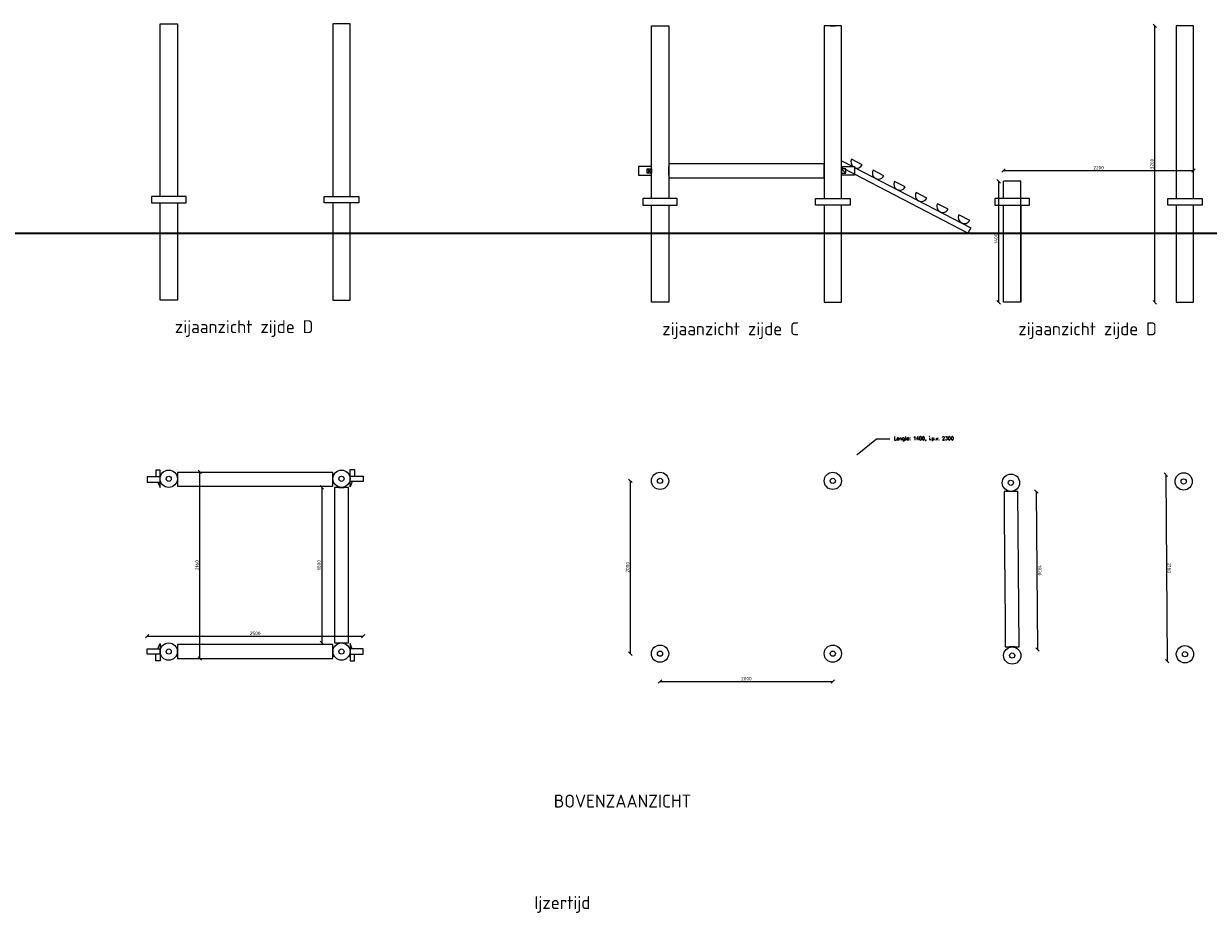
# Model space of a CAD drawing. Header units: metres. Extents: x -170212 to 42557, y -53864 to 18192.
# Tile 2 of 28: x -154566 to -140852, y -53864 to -43567. Entities that reach past the tile are written whole.
import ezdxf
from ezdxf import colors
from ezdxf.entities.mleader import LeaderData, LeaderLine
from ezdxf.math import Vec2, Vec3

# ---------------------------------------------------------------- set-up
doc = ezdxf.new("R2010")
doc.units = ezdxf.units.M
doc.header["$LTSCALE"] = 2
for name, color, linetype, lineweight in [('N-CO-HC-HOUTVORM_ZICHT_1-G', 30, 'Continuous', 25), ('N-CO-HC-HOUTVORM_ZICHT_2-G', 1, 'Continuous', 18), ('N-CO-HC-PEIL-G', 7, 'AL-MAAIVELD', 35), ('X-XX-AL-DETAIL1-T50', 130, 'Continuous', 50)]:
    doc.layers.add(name, color=color, linetype=linetype, lineweight=lineweight)
doc.layers.add('TM00_MAATVOERING', color=7, linetype='Continuous')
doc.styles.add('NLCS-ISO', font='NLCS-ISO.ttf')
doc.styles.add('NLCS-ISO-M50-T50', font='NLCS-ISO.ttf', dxfattribs={"height": 0.25})
doc.styles.add('ROMANS', font='romans.shx')
doc.linetypes.add('AL-MAAIVELD', pattern='A,12,[40,NLCS.SHX,S=1,R=0,X=0,Y=-0.5],12', length=24)
doc.dimstyles.new('NLCS RODOR-DIM-020mm', dxfattribs={"dimscale": 20, "dimtxt": 2, "dimasz": 2, "dimexe": 1.25, "dimexo": 0.625, "dimtad": 1, "dimdec": 0, "dimzin": 1, "dimdsep": 46, "dimtxsty": 'NLCS-ISO', "dimblk": 'OBLIQUE', "dimcen": 0, "dimse1": 1, "dimse2": 1, "dimclrd": 256, "dimclre": 1, "dimclrt": 256, "dimadec": 0, "dimazin": 0, "dimtfac": 1, "dimtdec": 0, "dimtmove": 0, "dimatfit": 0, "dimfxl": 1, "dimtolj": 1, "dimtzin": 0, "dimlwd": -1, "dimlwe": -1, "dimarcsym": 0})

# ---------------------------------------------------------------- blocks, each defined once
blk = doc.blocks.new('_Oblique')
at = {"color": 0, "linetype": 'ByBlock', "lineweight": -2}
blk.add_line((-0.5, -0.5), (0.5, 0.5), dxfattribs=at)
blk = doc.blocks.new('*D293')
at = {"layer": 'Defpoints', "color": 0, "transparency": 16777216}
for p in [(-150636, -50656), (-153136, -50864), (-150636, -50864)]:
    blk.add_point(p, dxfattribs=at)
at = {"layer": 'TM00_MAATVOERING', "transparency": 16777216}
blk.add_line((-153136, -50656), (-150636, -50656), dxfattribs=at)
at = {"layer": 'TM00_MAATVOERING', "transparency": 16777216, "xscale": 40, "yscale": 40, "zscale": 40, "rotation": 180}
blk.add_blockref('_Oblique', (-153136, -50656), dxfattribs=at)
at = {"layer": 'TM00_MAATVOERING', "transparency": 16777216, "xscale": 40, "yscale": 40, "zscale": 40}
blk.add_blockref('_Oblique', (-150636, -50656), dxfattribs=at)
at = {"layer": 'TM00_MAATVOERING', "transparency": 16777216, "insert": (-151886, -50624), "char_height": 40, "attachment_point": 5, "style": 'NLCS-ISO'}
blk.add_mtext('\\A1;2500', dxfattribs=at)
blk = doc.blocks.new('*D294')
at = {"layer": 'Defpoints', "color": 0, "transparency": 16777216}
for p in [(-152786, -48754), (-152526, -48754), (-152786, -50914)]:
    blk.add_point(p, dxfattribs=at)
at = {"layer": 'TM00_MAATVOERING', "transparency": 16777216}
blk.add_line((-152526, -50914), (-152526, -48754), dxfattribs=at)
at = {"layer": 'TM00_MAATVOERING', "transparency": 16777216, "xscale": 40, "yscale": 40, "zscale": 40}
for p, rotation in [((-152526, -48754), 90), ((-152526, -50914), 270)]:
    blk.add_blockref('_Oblique', p, dxfattribs=dict(at, rotation=rotation))
at = {"layer": 'TM00_MAATVOERING', "transparency": 16777216, "insert": (-152559, -49834), "char_height": 40, "attachment_point": 5, "rotation": 90, "style": 'NLCS-ISO'}
blk.add_mtext('\\A1;2160', dxfattribs=at)
blk = doc.blocks.new('*D296')
at = {"layer": 'Defpoints', "color": 0, "transparency": 16777216}
for p in [(-150806, -48934), (-151115, -50734), (-150806, -50734)]:
    blk.add_point(p, dxfattribs=at)
at = {"layer": 'TM00_MAATVOERING', "transparency": 16777216}
blk.add_line((-151115, -48934), (-151115, -50734), dxfattribs=at)
at = {"layer": 'TM00_MAATVOERING', "transparency": 16777216, "xscale": 40, "yscale": 40, "zscale": 40}
for p, rotation in [((-151115, -48934), 90), ((-151115, -50734), 270)]:
    blk.add_blockref('_Oblique', p, dxfattribs=dict(at, rotation=rotation))
at = {"layer": 'TM00_MAATVOERING', "transparency": 16777216, "insert": (-151147, -49834), "char_height": 40, "attachment_point": 5, "rotation": 90, "style": 'NLCS-ISO'}
blk.add_mtext('\\A1;1800', dxfattribs=at)
blk = doc.blocks.new('*D297')
at = {"layer": 'Defpoints', "color": 0, "transparency": 16777216}
for p in [(-147199, -50859), (-145199, -50859), (-145199, -51181)]:
    blk.add_point(p, dxfattribs=at)
at = {"layer": 'TM00_MAATVOERING', "transparency": 16777216}
blk.add_line((-147199, -51181), (-145199, -51181), dxfattribs=at)
at = {"layer": 'TM00_MAATVOERING', "transparency": 16777216, "xscale": 40, "yscale": 40, "zscale": 40, "rotation": 180}
blk.add_blockref('_Oblique', (-147199, -51181), dxfattribs=at)
at = {"layer": 'TM00_MAATVOERING', "transparency": 16777216, "xscale": 40, "yscale": 40, "zscale": 40}
blk.add_blockref('_Oblique', (-145199, -51181), dxfattribs=at)
at = {"layer": 'TM00_MAATVOERING', "transparency": 16777216, "insert": (-146199, -51148), "char_height": 40, "attachment_point": 5, "style": 'NLCS-ISO'}
blk.add_mtext('\\A1;2000', dxfattribs=at)
blk = doc.blocks.new('*D298')
at = {"layer": 'Defpoints', "color": 0, "transparency": 16777216}
for p in [(-147542, -48859), (-147199, -48859), (-147199, -50859)]:
    blk.add_point(p, dxfattribs=at)
at = {"layer": 'TM00_MAATVOERING', "transparency": 16777216}
blk.add_line((-147542, -50859), (-147542, -48859), dxfattribs=at)
at = {"layer": 'TM00_MAATVOERING', "transparency": 16777216, "xscale": 40, "yscale": 40, "zscale": 40}
for p, rotation in [((-147542, -48859), 90), ((-147542, -50859), 270)]:
    blk.add_blockref('_Oblique', p, dxfattribs=dict(at, rotation=rotation))
at = {"layer": 'TM00_MAATVOERING', "transparency": 16777216, "insert": (-147575, -49859), "char_height": 40, "attachment_point": 5, "rotation": 90, "style": 'NLCS-ISO'}
blk.add_mtext('\\A1;2000', dxfattribs=at)
blk = doc.blocks.new('*D299')
at = {"layer": 'Defpoints', "color": 0, "transparency": 16777216}
for p in [(-141083, -48785), (-141327, -50947), (-141067, -50945)]:
    blk.add_point(p, dxfattribs=at)
at = {"layer": 'TM00_MAATVOERING', "transparency": 16777216}
blk.add_line((-141344, -48787), (-141327, -50947), dxfattribs=at)
at = {"layer": 'TM00_MAATVOERING', "transparency": 16777216, "xscale": 40, "yscale": 40, "zscale": 40}
for p, rotation in [((-141344, -48787), 90.43056214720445), ((-141327, -50947), 270.4305621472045)]:
    blk.add_blockref('_Oblique', p, dxfattribs=dict(at, rotation=rotation))
at = {"layer": 'TM00_MAATVOERING', "transparency": 16777216, "insert": (-141303, -49867), "char_height": 40, "attachment_point": 5, "rotation": 270.4306, "style": 'NLCS-ISO'}
blk.add_mtext('\\A1;2160', dxfattribs=at)
blk = doc.blocks.new('*D300')
at = {"layer": 'Defpoints', "color": 0, "transparency": 16777216}
for p in [(-143222, -43592), (-141022, -43592), (-141022, -45267)]:
    blk.add_point(p, dxfattribs=at)
at = {"layer": 'TM00_MAATVOERING', "transparency": 16777216}
blk.add_line((-143222, -45267), (-141022, -45267), dxfattribs=at)
at = {"layer": 'TM00_MAATVOERING', "transparency": 16777216, "xscale": 40, "yscale": 40, "zscale": 40, "rotation": 180}
blk.add_blockref('_Oblique', (-143222, -45267), dxfattribs=at)
at = {"layer": 'TM00_MAATVOERING', "transparency": 16777216, "xscale": 40, "yscale": 40, "zscale": 40}
blk.add_blockref('_Oblique', (-141022, -45267), dxfattribs=at)
at = {"layer": 'TM00_MAATVOERING', "transparency": 16777216, "insert": (-142122, -45234), "char_height": 40, "attachment_point": 5, "style": 'NLCS-ISO'}
blk.add_mtext('\\A1;2200', dxfattribs=at)
blk = doc.blocks.new('*D316')
at = {"layer": 'Defpoints', "color": 0, "transparency": 16777216}
for p in [(-143063, -48983), (-143049, -50812), (-142829, -50810)]:
    blk.add_point(p, dxfattribs=at)
at = {"layer": 'TM00_MAATVOERING', "transparency": 16777216}
blk.add_line((-142843, -48981), (-142829, -50810), dxfattribs=at)
at = {"layer": 'TM00_MAATVOERING', "transparency": 16777216, "xscale": 40, "yscale": 40, "zscale": 40}
for p, rotation in [((-142843, -48981), 90.43056214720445), ((-142829, -50810), 270.4305621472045)]:
    blk.add_blockref('_Oblique', p, dxfattribs=dict(at, rotation=rotation))
at = {"layer": 'TM00_MAATVOERING', "transparency": 16777216, "insert": (-142804, -49895), "char_height": 40, "attachment_point": 5, "rotation": 270.4306, "style": 'NLCS-ISO'}
blk.add_mtext('\\A1;1830', dxfattribs=at)
blk = doc.blocks.new('*D317')
at = {"layer": 'Defpoints', "color": 0, "transparency": 16777216}
for p in [(-143278, -45392), (-143022, -45392), (-143022, -46792)]:
    blk.add_point(p, dxfattribs=at)
at = {"layer": 'TM00_MAATVOERING', "transparency": 16777216}
blk.add_line((-143278, -46792), (-143278, -45392), dxfattribs=at)
at = {"layer": 'TM00_MAATVOERING', "transparency": 16777216, "xscale": 40, "yscale": 40, "zscale": 40}
for p, rotation in [((-143278, -45392), 90), ((-143278, -46792), 270)]:
    blk.add_blockref('_Oblique', p, dxfattribs=dict(at, rotation=rotation))
at = {"layer": 'TM00_MAATVOERING', "transparency": 16777216, "insert": (-143310, -46056), "char_height": 40, "attachment_point": 5, "rotation": 90, "style": 'NLCS-ISO'}
blk.add_mtext('\\A1;1400', dxfattribs=at)
blk = doc.blocks.new('*D318')
at = {"layer": 'Defpoints', "color": 0, "transparency": 16777216}
for p in [(-143222, -43592), (-141470, -43592), (-143222, -46792)]:
    blk.add_point(p, dxfattribs=at)
at = {"layer": 'TM00_MAATVOERING', "transparency": 16777216}
blk.add_line((-141470, -46792), (-141470, -43592), dxfattribs=at)
at = {"layer": 'TM00_MAATVOERING', "transparency": 16777216, "xscale": 40, "yscale": 40, "zscale": 40}
for p, rotation in [((-141470, -43592), 90), ((-141470, -46792), 270)]:
    blk.add_blockref('_Oblique', p, dxfattribs=dict(at, rotation=rotation))
at = {"layer": 'TM00_MAATVOERING', "transparency": 16777216, "insert": (-141503, -45192), "char_height": 40, "attachment_point": 5, "rotation": 90, "style": 'NLCS-ISO'}
blk.add_mtext('\\A1;3200', dxfattribs=at)

msp = doc.modelspace()

# ---------------------------------------------------------------- linework, layer by layer
at = {"layer": 'N-CO-HC-HOUTVORM_ZICHT_1-G', "color": 30, "true_color": 0xf26722}
for p, q in [((-143221.8, -45590.7), (-143221.8, -45390.7)), ((-143021.8, -45391.5), (-143221.8, -45390.7)), ((-143021.8, -46791.5), (-143021.8, -45391.5)), ((-143021.8, -46791.5), (-143021.8, -46651.5))]:
    msp.add_line(p, q, dxfattribs=at)
at = {"layer": 'N-CO-HC-HOUTVORM_ZICHT_1-G', "color": 32, "true_color": 0xcd6928}
msp.add_line((-143213.8, -49281.1), (-143204.8, -50481), dxfattribs=at)
at = {"layer": 'N-CO-HC-HOUTVORM_ZICHT_1-G'}
for points in [[(-152986.5, -45566.3), (-152986.5, -43567.1), (-152786.5, -43567.1), (-152786.5, -45566.3)], [(-150786.5, -45566.3), (-150786.5, -43567.1), (-150986.5, -43567.1), (-150986.5, -45566.3)], [(-147298.8, -45590.7), (-147298.8, -43591.5), (-147098.8, -43591.5), (-147098.8, -45590.7)], [(-145098.8, -45590.7), (-145098.8, -43591.5), (-145298.8, -43591.5), (-145298.8, -45590.7)], [(-145228.8, -43591.5), (-145168.8, -43591.5)], [(-141021.8, -45590.7), (-141021.8, -43591.5), (-141221.8, -43591.5), (-141221.8, -45590.7)], [(-147298.8, -45221.1), (-147448.8, -45221.1), (-147448.8, -45321.1), (-147298.8, -45321.1)], [(-147098.8, -45321.1), (-147098.8, -45221.1)], [(-145298.8, -45321.1), (-145298.8, -45221.1)], [(-145098.8, -45153.3), (-144967.9, -45221.1)], [(-145098.8, -45221.1), (-144948.8, -45221.1), (-144948.8, -45321.1), (-145098.8, -45321.1)], [(-144948.8, -45231), (-143601.6, -45928.5), (-143633.8, -45990.7), (-144948.8, -45309.8)], [(-152786.5, -45641.3), (-152786.5, -46767.1), (-152986.5, -46767.1), (-152986.5, -45641.3)], [(-150986.5, -45641.3), (-150986.5, -46767.1), (-150786.5, -46767.1), (-150786.5, -45641.3)], [(-147098.8, -45665.7), (-147098.8, -46791.5), (-147298.8, -46791.5), (-147298.8, -45665.7)], [(-145298.8, -45665.7), (-145298.8, -46791.5), (-145098.8, -46791.5), (-145098.8, -45665.7)], [(-143021.8, -45665.7), (-143021.8, -46791.5), (-143221.8, -46791.5), (-143221.8, -45665.7)], [(-141221.8, -45665.7), (-141221.8, -46791.5), (-141021.8, -46791.5), (-141021.8, -45665.7)], [(-152982.4, -48813.1), (-153136.9, -48813.1), (-153136.9, -48873.1), (-152982.2, -48873.1)], [(-153011.8, -48873.1), (-152986.9, -48935.2), (-152986.9, -48935.2), (-152986.9, -48735.2), (-153036.9, -48735.2), (-153036.9, -48810.2), (-153035.8, -48813.1)], [(-150791, -48804.7), (-150636.5, -48804.7), (-150636.5, -48864.7), (-150791.2, -48864.7)], [(-150761.7, -48864.7), (-150786.5, -48926.8), (-150786.5, -48926.8), (-150786.5, -48726.8), (-150736.5, -48726.8), (-150736.5, -48801.8), (-150737.7, -48804.7)], [(-150916.5, -48929.7), (-150916.5, -48934.3), (-150856.5, -48934.3), (-150856.5, -48929.7)], [(-143204.8, -50481), (-143202.5, -50781), (-143042.5, -50779.8), (-143056.1, -48979.9), (-143216.1, -48981.1), (-143213.8, -49281.1)], [(-143106.1, -48975.7), (-143106.1, -48980.3), (-143166.1, -48980.7), (-143166.1, -48976.1)], [(-153011.3, -50803.9), (-152986.5, -50741.8), (-152986.5, -50741.8), (-152986.5, -50941.8), (-153036.5, -50941.8), (-153036.5, -50866.8), (-153035.3, -50863.9)], [(-150916.5, -50738.9), (-150916.5, -50734.3), (-150856.5, -50734.3), (-150856.5, -50738.9)], [(-150761.7, -50803.9), (-150786.5, -50741.8), (-150786.5, -50741.8), (-150786.5, -50941.8), (-150736.5, -50941.8), (-150736.5, -50866.8), (-150737.7, -50863.9)], [(-152982, -50863.9), (-153136.5, -50863.9), (-153136.5, -50803.9), (-152981.8, -50803.9)], [(-152791.2, -50803.9), (-152786.5, -50803.9), (-152786.5, -50863.9), (-152791, -50863.9)], [(-152786.5, -50783.9), (-152786.5, -50883.9)], [(-152786.5, -50783.9), (-152786.5, -50883.9)], [(-152786.5, -50884.7), (-152786.5, -50784.7)], [(-150986.5, -50783.9), (-150986.5, -50883.9)], [(-150986.5, -50884.7), (-150986.5, -50784.7)], [(-150981.8, -50803.9), (-150986.5, -50803.9), (-150986.5, -50863.9), (-150982, -50863.9)], [(-150791, -50863.9), (-150636.5, -50863.9), (-150636.5, -50803.9), (-150791.2, -50803.9)], [(-143092.5, -50784.8), (-143092.5, -50780.2), (-143152.5, -50780.7), (-143152.5, -50785.3)]]:
    msp.add_lwpolyline(points, dxfattribs=at)
for points in [[(-147098.8, -45350.7), (-145298.8, -45350.7), (-145298.8, -45190.7), (-147098.8, -45190.7)], [(-153086.5, -45566.3), (-153086.5, -45641.3), (-152686.5, -45641.3), (-152686.5, -45566.3)], [(-150686.5, -45566.3), (-150686.5, -45641.3), (-151086.5, -45641.3), (-151086.5, -45566.3)], [(-147398.8, -45590.7), (-147398.8, -45665.7), (-146998.8, -45665.7), (-146998.8, -45590.7)], [(-144998.8, -45590.7), (-144998.8, -45665.7), (-145398.8, -45665.7), (-145398.8, -45590.7)], [(-143321.8, -45590.7), (-143321.8, -45665.7), (-142921.8, -45665.7), (-142921.8, -45590.7)], [(-140921.8, -45590.7), (-140921.8, -45665.7), (-141321.8, -45665.7), (-141321.8, -45590.7)], [(-150986.3, -48761.3), (-152786.3, -48761.3), (-152786.3, -48921.3), (-150986.3, -48921.3)], [(-150966.5, -48934.3), (-150966.5, -50734.3), (-150806.5, -50734.3), (-150806.5, -48934.3)], [(-152786.5, -50914.3), (-150986.5, -50914.3), (-150986.5, -50754.3), (-152786.5, -50754.3)]]:
    msp.add_lwpolyline(points, close=True, dxfattribs=at)
at = {"layer": 'N-CO-HC-HOUTVORM_ZICHT_1-G', "color": 30, "true_color": 0xf26722, "flags": 128}
msp.add_lwpolyline([(-144948.8, -45309.8), (-145098.8, -45232.1)], dxfattribs=at)
at = {"layer": 'N-CO-HC-HOUTVORM_ZICHT_1-G'}
msp.add_lwpolyline([(-144948.8, -45231.1, 0.4017037), (-144857.2, -45199.8), (-144981.5, -45135.5, 0.3500476), (-144964.5, -45221.1, 0.3500476)], format="xyb", dxfattribs=at)
for points in [[(-144608.5, -45328.5), (-144732.8, -45264.2, 1)], [(-144359.8, -45457.2), (-144484.2, -45392.9, 1)], [(-144111.2, -45586), (-144235.5, -45521.6, 1)], [(-143862.5, -45714.7), (-143986.9, -45650.3, 1)], [(-143613.9, -45843.4), (-143738.2, -45779, 1)]]:
    msp.add_lwpolyline(points, format="xyb", close=True, dxfattribs=at)
for centre, radius in [((-152886.5, -48834.3), 100), ((-152886.5, -48834.3), 30), ((-150886.5, -48834.3), 100), ((-150886.5, -48834.3), 30), ((-147198.8, -48858.7), 100), ((-145198.8, -48858.7), 100), ((-143136.8, -48880.5), 100), ((-141136.9, -48865.5), 100), ((-147198.8, -48858.7), 30), ((-145198.8, -48858.7), 30), ((-143136.8, -48880.5), 30), ((-141136.9, -48865.5), 30), ((-152886.5, -50834.3), 100), ((-150886.5, -50834.3), 100), ((-152886.5, -50834.3), 30), ((-150886.5, -50834.3), 30), ((-147198.8, -50858.7), 100), ((-147198.8, -50858.7), 30), ((-145198.8, -50858.7), 100), ((-145198.8, -50858.7), 30), ((-143121.8, -50880.4), 100), ((-143121.8, -50880.4), 30), ((-141121.8, -50865.4), 100), ((-141121.8, -50865.4), 30)]:
    msp.add_circle(centre, radius, dxfattribs=at)
at = {"layer": 'N-CO-HC-HOUTVORM_ZICHT_2-G'}
for p, q in [((-147298.8, -45246.1), (-147348.8, -45296.1)), ((-147298.8, -45296.1), (-147348.8, -45246.1)), ((-145098.8, -45246.1), (-145048.8, -45296.1))]:
    msp.add_line(p, q, dxfattribs=at)
for points in [[(-147298.8, -45246.1), (-147298.8, -45296.1), (-147348.8, -45296.1), (-147348.8, -45246.1)], [(-145098.8, -45246.1), (-145098.8, -45296.1), (-145048.8, -45296.1), (-145048.8, -45246.1)]]:
    msp.add_lwpolyline(points, close=True, dxfattribs=at)
at = {"layer": 'N-CO-HC-PEIL-G', "ltscale": 20, "flags": 128}
msp.add_lwpolyline([(-168888.5, -45990.7), (-110722.1, -45990.7)], dxfattribs=at)

# ---------------------------------------------------------------- texts
at = {"layer": 'X-XX-AL-DETAIL1-T50', "char_height": 150, "attachment_point": 1, "style": 'NLCS-ISO-M50-T50'}
for s, width, gutter_width, heights, insert in [('{\\C2;zijaanzicht zijde D}', 2003051.232, 1250, [0], (-152816.1, -46999)), ('{\\C2;zijaanzicht zijde C}', 2003051.232, 1250, [177.6], (-147173, -47023.3)), ('{\\C2;zijaanzicht zijde D}', 2003051.232, 1250, [0], (-143051.3, -47023.3)), ('{\\C3;BOVENZAANZICHT}', 2003051.232, 1250, [0], (-148428.5, -52490.3)), ('Ijzertijd', 18047.658, 6230.3, [0], (-148652.5, -53664.6))]:
    msp.add_mtext_dynamic_manual_height_columns(s, width=width, gutter_width=gutter_width, heights=heights, dxfattribs=dict(at, insert=insert))

# ---------------------------------------------------------------- dimensions: what is measured, and where the dimension line sits
at = {"layer": 'TM00_MAATVOERING'}
for base, p1, p2, picture, middle in [((-141021.8, -45266.6), (-143221.8, -43591.5), (-141021.8, -43591.5), '*D300', (-142121.8, -45234.1)), ((-145198.8, -51180.8), (-147198.8, -50858.7), (-145198.8, -50858.7), '*D297', (-146198.8, -51148.3))]:
    dim = msp.add_linear_dim(base=base, p1=p1, p2=p2, dimstyle='NLCS RODOR-DIM-020mm', dxfattribs=at)
    dim.commit()
    dim.dimension.update_dxf_attribs({"geometry": picture, "text_midpoint": middle})
for base, p1, p2, angle, picture, middle in [((-141470.4, -43591.5), (-143221.8, -46791.5), (-143221.8, -43591.5), 90, '*D318', (-141502.9, -45191.5)), ((-152526.3, -48754.3), (-152786.5, -50914.3), (-152786.5, -48754.3), 90, '*D294', (-152558.8, -49834.3)), ((-141327.5, -50946.9), (-141083.5, -48785.1), (-141067.2, -50945), 270.43056, '*D299', (-141303.1, -49866.7)), ((-151114.7, -50734.3), (-150806.5, -48934.3), (-150806.5, -50734.3), 90, '*D296', (-151147.2, -49834.3)), ((-147542.1, -48858.7), (-147198.8, -50858.7), (-147198.8, -48858.7), 90, '*D298', (-147574.6, -49858.7))]:
    dim = msp.add_linear_dim(base=base, p1=p1, p2=p2, angle=angle, dimstyle='NLCS RODOR-DIM-020mm', dxfattribs=at)
    dim.commit()
    dim.dimension.update_dxf_attribs({"geometry": picture, "text_midpoint": middle})
at = {"layer": 'TM00_MAATVOERING', "color": 30, "true_color": 0xf26722}
dim = msp.add_linear_dim(base=(-143278, -45391.5), p1=(-143021.8, -46791.5), p2=(-143021.8, -45391.5), angle=90, dimstyle='NLCS RODOR-DIM-020mm', dxfattribs=at)
dim.commit()
dim.dimension.update_dxf_attribs({"geometry": '*D317', "text_midpoint": (-143278, -46056.5), "dimtype": 160})
at = {"layer": 'TM00_MAATVOERING', "color": 1}
dim = msp.add_linear_dim(base=(-142829.3, -50810.4), p1=(-143062.6, -48982.6), p2=(-143048.8, -50812.1), angle=270.43056, dimstyle='NLCS RODOR-DIM-020mm', dxfattribs=at)
dim.commit()
dim.dimension.update_dxf_attribs({"geometry": '*D316', "text_midpoint": (-142836.1, -49895.7), "dimtype": 160})
at = {"layer": 'TM00_MAATVOERING'}
dim = msp.add_linear_dim(base=(-150636.5, -50656.1), p1=(-153136.5, -50863.9), p2=(-150636.5, -50863.9), dimstyle='NLCS RODOR-DIM-020mm', dxfattribs=at)
dim.commit()
dim.dimension.update_dxf_attribs({"geometry": '*D293', "text_midpoint": (-151886.5, -50656.1), "dimtype": 160})

# ---------------------------------------------------------------- leaders
at = {"layer": 'N-CO-HC-HOUTVORM_ZICHT_1-G', "color": 30, "true_color": 0xf26722}
ml = msp.add_multileader_mtext('Standard', dxfattribs=at)
ml.set_content(' {\\C1;Lengte: 1400, i.p.v. 2300}', color=2, style='ROMANS')
ml.set_leader_properties(color=1)
ml.build(insert=Vec2(0, 0))
ml.multileader.update_dxf_attribs({"has_dogleg": 0, "text_left_attachment_type": 3, "text_right_attachment_type": 3, "dogleg_length": 0.36, "arrow_head_size": 20, "scale": 20})
ctx = ml.context
ctx.base_point, ctx.scale, ctx.char_height, ctx.arrow_head_size, ctx.landing_gap_size, ctx.plane_origin = Vec3(-144538.1, -48373.4), 20, 40, 20, 20, Vec3(-144933.1, -48567)
ctx.left_attachment, ctx.right_attachment = 3, 3
notes = []
notes.append((ctx, [(0, (1, 1, 0), (-144545.3, -48373.4), (1, 0), 7.2, [(0, [(-144933.1, -48567), (-144691.2, -48373.4)], 0, [])])]))
ctx.mtext.insert, ctx.mtext.flow_direction = Vec3(-144518.1, -48346.8), 5
for ctx, leaders in notes:
    for number, flags, end, landing, length, lines in leaders:
        leader = LeaderData()
        leader.index, (leader.has_last_leader_line, leader.has_dogleg_vector, leader.attachment_direction) = number, flags
        leader.last_leader_point, leader.dogleg_vector, leader.dogleg_length = Vec3(end), Vec3(landing), length
        for number, points, colour, breaks in lines:
            line = LeaderLine()
            line.index, line.vertices, line.color, line.breaks = number, Vec3.list(points), colors.encode_raw_color(colour), breaks
            leader.lines.append(line)
        ctx.leaders.append(leader)

doc.saveas('drawing.dxf')
